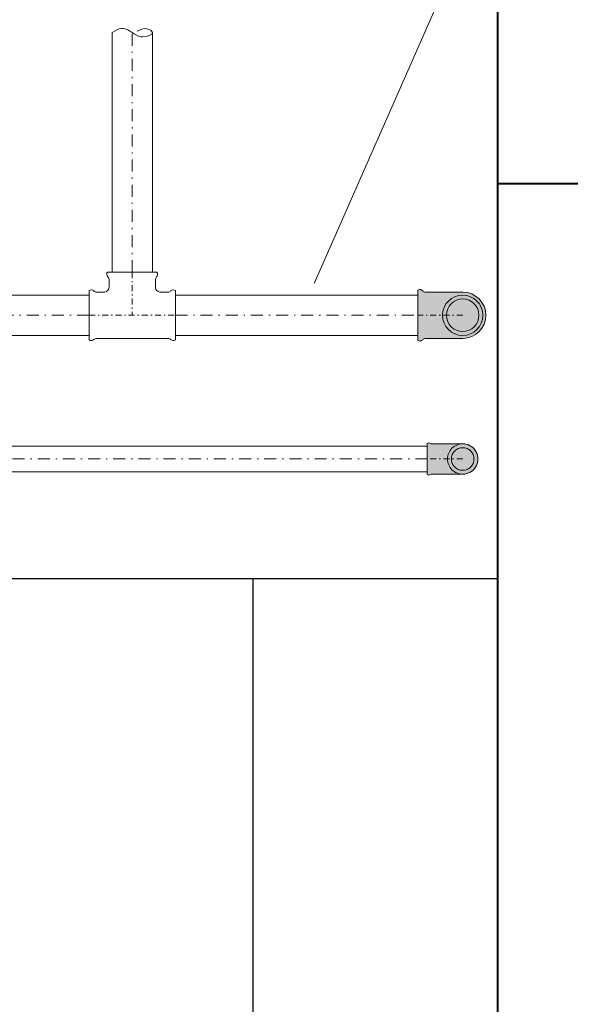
# Model space of a CAD drawing. Header units: millimetres. Extents: x -368 to 1732, y 3428 to 4913.
# Tile 22 of 80: x 703 to 749, y 4334 to 4417. Entities that reach past the tile are written whole.
import ezdxf
from ezdxf.lldxf.tags import DXFTag

# ---------------------------------------------------------------- set-up
doc = ezdxf.new("R2010")
doc.units = ezdxf.units.MM
for name, pattern in [('ACAD_ISO05W100', [33, 24, -3, 0, -3, 0, -3]), ('ACAD_ISO08W100', [36, 24, -3, 6, -3]), ('DASHDOT2', [0.5, 0.25, -0.125, 0, -0.125]), ('DASHDOTX2', [2, 1, -0.5, 0, -0.5])]:
    doc.linetypes.add(name, pattern=pattern)
doc.layers.add('-- Budynek', color=7, linetype='Continuous')
doc.layers.add('Oś', color=1, linetype='ACAD_ISO05W100')
for name, color, linetype, lineweight in [('-- CO_opis', 11, 'Continuous', 0), ('-- CO_rury', 11, 'Continuous', 9), ('-- istn. instalacja', 11, 'Continuous', 5), ('_NOŚNE', 73, 'Continuous', 40)]:
    doc.layers.add(name, color=color, linetype=linetype, lineweight=lineweight)
tags = doc.linetypes.add('DASH', pattern=[15, 10, -5]).pattern_tags.tags
tags[6:7] = [DXFTag(74, 4), DXFTag(75, 0), DXFTag(340, '0'), DXFTag(46, 0.0), DXFTag(50, 0.0), DXFTag(44, 0.0), DXFTag(45, 0.0)]
tags[4:5] = [DXFTag(74, 4), DXFTag(75, 0), DXFTag(340, '0'), DXFTag(46, 0.0), DXFTag(50, 0.0), DXFTag(44, 0.0), DXFTag(45, 0.0)]

# ---------------------------------------------------------------- blocks, each defined once
blk = doc.blocks.new('*U688')
at = {"color": 0, "ltscale": 10}
for p, q in [((-3282.83, 10.65), (558.2, 10.65)), ((-3282.83, -10.65), (558.2, -10.65))]:
    blk.add_line(p, q, dxfattribs=at)
at = {"color": 50, "linetype": 'DASHDOT2', "ltscale": 40}
blk.add_line((-3282.83, 0), (558.2, 0), dxfattribs=at)
blk = doc.blocks.new('*U622')
at = {"color": 0, "ltscale": 10}
for p, q in [((5290.97, 16.85), (7724.68, 16.85)), ((5290.97, -16.85), (7724.68, -16.85))]:
    blk.add_line(p, q, dxfattribs=at)
at = {"color": 50, "linetype": 'DASHDOT2', "ltscale": 40}
blk.add_line((5290.97, 0), (7724.68, 0), dxfattribs=at)
blk = doc.blocks.new('VIEGA_T1')
at = {"color": 0, "linetype": 'Continuous'}
for p, q in [((-20.6, 36), (-18.08, 36)), ((-18.08, 36), (9.88, 36)), ((9.88, 36), (20.6, 36)), ((-36, 9.88), (-36, 20.6)), ((36, 20.6), (36, 18.08)), ((36, -9.88), (36, 18.08)), ((-36, -18.08), (-36, 9.88)), ((36, -20.6), (36, -9.88)), ((-36, -20.6), (-36, -18.08))]:
    blk.add_line(p, q, dxfattribs=at)
at = {"color": 50, "linetype": 'DASHDOTX2', "ltscale": 5}
for p, q in [((0, 36), (0, 0)), ((-36, 0), (36, 0))]:
    blk.add_line(p, q, dxfattribs=at)
at = {"color": 0, "linetype": 'Continuous'}
for points in [[(-19.35, 29.87), (-19.35, 24.95), (-19.35, 23.92), (-19.36, 23.4), (-19.43, 22.88)], [(19.35, 29.87), (19.35, 24.95), (19.35, 23.92), (19.36, 23.4), (19.43, 22.88)], [(-29.87, 19.35), (-24.95, 19.35), (-23.92, 19.35), (-23.4, 19.36), (-22.88, 19.43)], [(29.87, 19.35), (24.95, 19.35), (23.92, 19.35), (23.4, 19.36), (22.88, 19.43)], [(-29.87, -19.35), (-24.95, -19.35), (-23.72, -19.35), (-23.11, -19.39), (-22.5, -19.45)], [(29.87, -19.35), (27.68, -19.34), (23.32, -19.4), (19.69, -19.46), (16.78, -19.45), (12.41, -19.45), (3.69, -19.45), (-22.5, -19.45)]]:
    blk.add_lwpolyline(points, dxfattribs=at)
for centre, radius, start, end in [((-18.2, 34.2), 3, 143.12997, 226.23782), ((18.2, 34.2), 3, 313.76218, 36.87003), ((-22.35, 29.87), 3, 0.00015, 46.23766), ((22.35, 29.87), 3, 133.76234, 179.99985), ((-34.2, 18.2), 3, 43.76218, 126.87003), ((-29.87, 22.35), 3, 223.76234, 269.99984), ((-23.39, 23.39), 4, 277.33353, 352.66646), ((23.39, 23.39), 4, 187.33354, 262.66647), ((29.87, 22.35), 3, 270.00016, 316.23766), ((34.2, 18.2), 3, 53.12997, 136.23782), ((-34.2, -18.2), 3, 233.12997, 316.23782), ((-29.87, -22.35), 3, 90.00015, 136.23766), ((29.87, -22.35), 3, 43.76234, 89.99985), ((34.2, -18.2), 3, 223.76218, 306.87003)]:
    blk.add_arc(centre, radius, start, end, dxfattribs=at)
blk = doc.blocks.new('*U645')
blk.add_blockref('VIEGA_T1', (227.22, -126.53))
blk = doc.blocks.new('--VIEGA_KOL_GW1-2_rz')
at = {"layer": 'Oś', "linetype": 'DASHDOT2', "ltscale": 30}
h = blk.add_hatch(color=251, dxfattribs=at)
h.dxf.hatch_style = 1
h.paths.add_polyline_path([(25.57, -12.65, -0.139661), (26.88, -13.02, 0.282593), (29.5, -13.04), (29.5, -6.25), (29.5, 11.44), (29.5, 13.04, 0.282498), (26.88, 13.03, -0.13975), (25.57, 12.65), (0, 12.66, 1.000248), (0.01, -12.66)])
for p, q in [((25.57, 12.65), (0.01, 12.66)), ((25.57, -12.65), (0.01, -12.66))]:
    blk.add_line(p, q)
at = {"color": 0, "linetype": 'Continuous', "ltscale": 0.039894}
blk.add_line((29.5, 13.04), (29.5, 11.44), dxfattribs=at)
at = {"color": 0, "linetype": 'Continuous', "ltscale": 0.442229}
blk.add_line((29.5, 11.44), (29.5, -6.25), dxfattribs=at)
at = {"color": 0, "linetype": 'Continuous', "ltscale": 0.169648}
blk.add_line((29.5, -6.25), (29.5, -13.04), dxfattribs=at)
at = {"color": 50, "linetype": 'DASHDOTX2', "ltscale": 5}
blk.add_lwpolyline([(0, 0), (29.5, 0)], dxfattribs=at)
blk.add_arc((0, 0), 12.66, 89.97161, 270.02838)
at = {"color": 0, "linetype": 'Continuous'}
for centre, start, end in [((25.57, 15.15), 270.00002, 301.78831), ((28.2, 10.9), 58.66831, 121.78762), ((25.57, -15.15), 58.21169, 89.99998), ((28.2, -10.9), 238.21237, 301.33168)]:
    blk.add_arc(centre, 2.5, start, end, dxfattribs=at)
blk = doc.blocks.new('*U648')
at = {"color": 0}
blk.add_blockref('--VIEGA_KOL_GW1-2_rz', (0, 0), dxfattribs=at)
blk = doc.blocks.new('*U862')
at = {"layer": 'Oś', "linetype": 'DASHDOT2', "ltscale": 30}
h = blk.add_hatch(color=251, dxfattribs=at)
h.dxf.hatch_style = 1
h.paths.add_polyline_path([(31.02, 19.3, 0.227735), (33.36, 20.43, -0.404979), (37.5, 20.95), (37.5, 18.39), (37.5, -10.04), (37.5, -20.95, -0.404979), (33.36, -20.43, 0.227734), (31.02, -19.3), (0, -19.3, -1), (0, 19.3)])
at = {"color": 0, "linetype": 'Continuous'}
for p, q in [((31.02, 19.3), (0, 19.3)), ((37.5, 18.39), (37.5, 20.95)), ((37.5, 18.39), (37.5, -10.04)), ((37.5, -10.04), (37.5, -20.95)), ((31.02, -19.3), (0, -19.3))]:
    blk.add_line(p, q, dxfattribs=at)
at = {"color": 50, "linetype": 'DASHDOTX2', "ltscale": 5}
blk.add_lwpolyline([(0, 0), (37.5, 0)], dxfattribs=at)
blk.add_arc((0, 0), 19.3, 90, 270)
at = {"color": 0, "linetype": 'Continuous'}
for centre, start, end in [((31.02, 22.3), 270.00025, 321.31756), ((35.7, 18.55), 53.12998, 141.31782), ((31.02, -22.3), 38.68245, 89.99974), ((35.7, -18.55), 218.68218, 306.87003)]:
    blk.add_arc(centre, 3, start, end, dxfattribs=at)
blk = doc.blocks.new('*U647')
at = {"color": 0}
blk.add_blockref('*U862', (0, 0), dxfattribs=at)
blk = doc.blocks.new('*U644')
at = {"color": 0, "ltscale": 10}
for p, q in [((5638.14, 16.85), (5838.14, 16.85)), ((5638.14, -16.85), (5838.14, -16.85))]:
    blk.add_line(p, q, dxfattribs=at)
at = {"color": 50, "linetype": 'DASHDOT2', "ltscale": 40}
blk.add_line((5638.14, 0), (5838.14, 0), dxfattribs=at)
blk = doc.blocks.new('- KOŃĆÓWKA')
at = {"color": 50}
blk.add_spline([(0, 0), (1.05, 2.37), (0, 5), (-1.05, 7.63), (0, 10), (0.96, 8.59), (0.33, 6.21)], degree=3, dxfattribs=at)
blk = doc.blocks.new('*U646')
at = {"color": 0, "ltscale": 10}
for p, q in [((5638.14, 16.85), (5840.34, 16.85)), ((5638.14, -16.85), (5840.34, -16.85))]:
    blk.add_line(p, q, dxfattribs=at)
at = {"color": 50, "linetype": 'DASHDOT2', "ltscale": 40}
blk.add_line((5638.14, 0), (5840.34, 0), dxfattribs=at)

msp = doc.modelspace()

# ---------------------------------------------------------------- linework, layer by layer
at = {"layer": '-- Budynek', "color": 50, "linetype": 'DASH'}
msp.add_line((722.635, 4369.822), (334.834, 4369.822), dxfattribs=at)
msp.add_lwpolyline([(722.635, 4289.822), (743.072, 4289.822), (743.072, 4369.822), (722.635, 4369.822)], close=True, dxfattribs=at)
at = {"layer": '-- CO_opis', "color": 11}
msp.add_line((747.754, 4439.882), (727.745, 4394.483), dxfattribs=at)
at = {"layer": '-- CO_rury', "linetype": 'ACAD_ISO08W100', "ltscale": 20}
msp.add_circle((740.142, 4379.819), 1.267, dxfattribs=at)
at = {"layer": '-- CO_rury', "color": 11, "linetype": 'ACAD_ISO08W100', "ltscale": 20}
msp.add_circle((740.142, 4379.819), 0.942, dxfattribs=at)
at = {"layer": '-- istn. instalacja', "color": 11, "linetype": 'Continuous', "ltscale": 2}
for radius in [1.685, 1.36]:
    msp.add_circle((740.142, 4391.821), radius, dxfattribs=at)
at = {"layer": '_NOŚNE'}
for p, q in [((743.072, 4289.822), (743.072, 4588.525)), ((743.072, 4402.822), (817.999, 4402.822))]:
    msp.add_line(p, q, dxfattribs=at)

# ---------------------------------------------------------------- block references
at = {"layer": '-- CO_rury', "linetype": 'ACAD_ISO08W100', "ltscale": 20, "yscale": 0.1, "zscale": 0.1}
for name, p, xscale in [('*U645', (689.85, 4404.475), 0.1), ('*U645', (689.85, 4404.475), 0.1), ('*U622', (1238.069, 4391.822), -0.1)]:
    msp.add_blockref(name, p, dxfattribs=dict(at, xscale=xscale))
at = {"layer": '-- CO_rury', "linetype": 'ACAD_ISO08W100', "ltscale": 20, "xscale": 0.1, "yscale": 0.1, "zscale": 0.1, "rotation": 180}
for name, p in [('*U688', (408.909, 4379.821)), ('*U648', (740.142, 4379.821))]:
    msp.add_blockref(name, p, dxfattribs=at)
at = {"layer": '-- istn. instalacja', "color": 11, "linetype": 'Continuous', "ltscale": 2, "extrusion": (0, 0, -1), "xscale": 0.3371537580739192, "yscale": 0.3371537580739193, "zscale": -0.3065034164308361, "rotation": 90.00006830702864}
msp.add_blockref('- KOŃĆÓWKA', (-710.887, 4415.422), dxfattribs=at)
at = {"layer": '-- istn. instalacja', "color": 11, "linetype": 'Continuous', "ltscale": 2, "yscale": 0.1, "zscale": 0.1}
for name, p, xscale, rotation in [('*U644', (712.572, 3831.608), -0.1, 270), ('*U647', (740.142, 4391.822), 0.1, 180), ('*U646', (152.358, 4391.822), -0.1, 180)]:
    msp.add_blockref(name, p, dxfattribs=dict(at, xscale=xscale, rotation=rotation))

doc.saveas('drawing.dxf')
